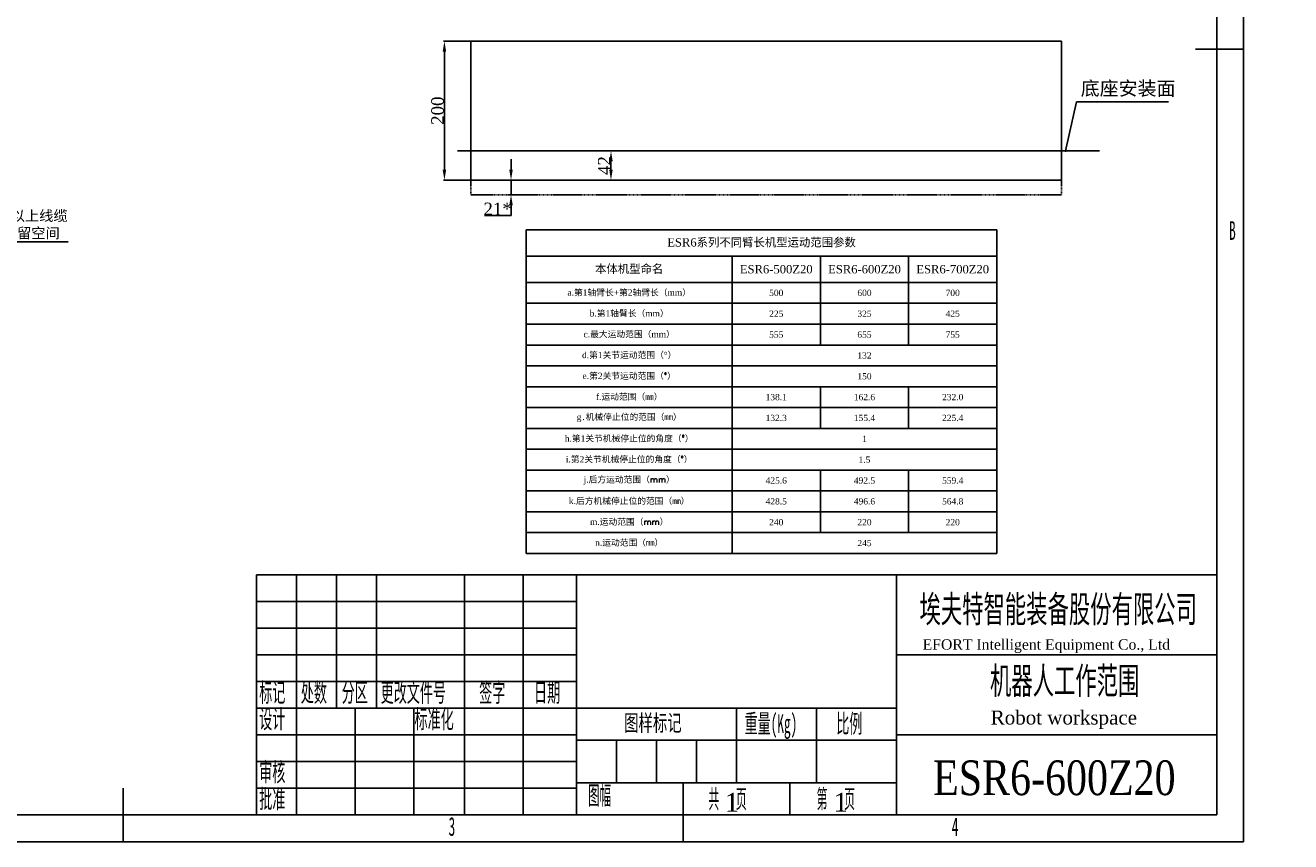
# Model space of a CAD drawing. Header units: millimetres. Extents: x 7590 to 10884, y -1862 to 419.
# Tile 75 of 83: x 9062 to 10884, y -1862 to -687. Entities that reach past the tile are written whole.
import ezdxf
from ezdxf.enums import TextEntityAlignment as Align

# ---------------------------------------------------------------- set-up
doc = ezdxf.new("R2010")
doc.units = ezdxf.units.MM
doc.header["$PDSIZE"] = -1
doc.linetypes.add('HIDDEN', pattern=[1.905, 1.27, -0.635])
for name, color, linetype in [('10', 7, 'Continuous'), ('5', 7, 'Continuous'), ('6文字层', 3, 'Continuous')]:
    doc.layers.add(name, color=color, linetype=linetype)
doc.layers.add('标注层', color=4, linetype='Continuous', lineweight=25)
doc.styles.add('SLDTEXTSTYLE0', font='TXT', dxfattribs={"width": 0.7})
doc.styles.add('SLDTEXTSTYLE1', font='TXT', dxfattribs={"width": 0.7, "bigfont": 'bigfont'})
doc.styles.add('SLDTEXTSTYLE2', font='TXT', dxfattribs={"width": 0.616667})
doc.styles.add('SLDTEXTSTYLE3', font='TXT', dxfattribs={"width": 0.58, "bigfont": 'bigfont'})
doc.styles.get("Standard").update_dxf_attribs({"font": 'times.ttf'})
doc.styles.add('TH_GBDIM', font='romans.shx', dxfattribs={"width": 0.8, "bigfont": 'gbcbig.shx'})
doc.dimstyles.new('ISO-25', dxfattribs={"dimtxt": 18, "dimasz": 15, "dimexe": 1.25, "dimexo": 0.625, "dimtad": 1, "dimtoh": 1, "dimtxsty": 'Standard', "dimcen": 2.5, "dimadec": 0, "dimazin": 0, "dimtfac": 1, "dimtmove": 0, "dimatfit": 3, "dimfxl": 1, "dimarcsym": 0})

# ---------------------------------------------------------------- blocks, each defined once
blk = doc.blocks.new('*T91')
at = {"layer": '标注层', "color": 0, "lineweight": -2}
for p, q in [((0, 0), (296.4, 0)), ((0, 0), (0, -38)), ((296.4, 0), (423.4, 0)), ((423.4, 0), (550.4, 0)), ((550.4, 0), (677.4, 0)), ((677.4, 0), (677.4, -38)), ((0, -38), (296.4, -38)), ((0, -38), (0, -76)), ((296.4, -38), (423.4, -38)), ((296.4, -38), (296.4, -76)), ((423.4, -38), (550.4, -38)), ((423.4, -38), (423.4, -76)), ((550.4, -38), (677.4, -38)), ((550.4, -38), (550.4, -76)), ((677.4, -38), (677.4, -76)), ((0, -76), (296.4, -76)), ((0, -76), (0, -106)), ((296.4, -76), (423.4, -76)), ((296.4, -76), (296.4, -106)), ((423.4, -76), (550.4, -76)), ((423.4, -76), (423.4, -106)), ((550.4, -76), (677.4, -76)), ((550.4, -76), (550.4, -106)), ((677.4, -76), (677.4, -106))]:
    blk.add_line(p, q, dxfattribs=at)
at = {"layer": '标注层', "color": 0, "linetype": 'ByBlock', "lineweight": -2}
for p, q in [((0, -106), (296.4, -106)), ((0, -106), (0, -136)), ((296.4, -106), (423.4, -106)), ((296.4, -106), (296.4, -136)), ((423.4, -106), (550.4, -106)), ((423.4, -106), (423.4, -136)), ((550.4, -106), (677.4, -106)), ((550.4, -106), (550.4, -136)), ((677.4, -106), (677.4, -136)), ((0, -136), (296.4, -136)), ((0, -136), (0, -166)), ((296.4, -136), (423.4, -136)), ((296.4, -136), (296.4, -166)), ((423.4, -136), (550.4, -136)), ((423.4, -136), (423.4, -166)), ((550.4, -136), (677.4, -136)), ((550.4, -136), (550.4, -166)), ((677.4, -136), (677.4, -166)), ((0, -166), (296.4, -166)), ((0, -166), (0, -196)), ((296.4, -166), (423.4, -166)), ((296.4, -166), (296.4, -196)), ((423.4, -166), (550.4, -166)), ((550.4, -166), (677.4, -166)), ((677.4, -166), (677.4, -196)), ((0, -196), (296.4, -196)), ((0, -196), (0, -226)), ((296.4, -196), (423.4, -196)), ((296.4, -196), (296.4, -226)), ((423.4, -196), (550.4, -196)), ((550.4, -196), (677.4, -196)), ((677.4, -196), (677.4, -226)), ((0, -226), (296.4, -226)), ((0, -226), (0, -256)), ((296.4, -226), (423.4, -226)), ((296.4, -226), (296.4, -256)), ((423.4, -226), (550.4, -226)), ((423.4, -226), (423.4, -256)), ((550.4, -226), (677.4, -226)), ((550.4, -226), (550.4, -256)), ((677.4, -226), (677.4, -256)), ((0, -256), (296.4, -256)), ((0, -256), (0, -286)), ((296.4, -256), (423.4, -256)), ((296.4, -256), (296.4, -286)), ((423.4, -256), (550.4, -256)), ((423.4, -256), (423.4, -286)), ((550.4, -256), (677.4, -256)), ((550.4, -256), (550.4, -286)), ((677.4, -256), (677.4, -286)), ((0, -286), (296.4, -286)), ((0, -286), (0, -316)), ((296.4, -286), (423.4, -286)), ((296.4, -286), (296.4, -316)), ((423.4, -286), (550.4, -286)), ((550.4, -286), (677.4, -286)), ((677.4, -286), (677.4, -316)), ((0, -316), (296.4, -316)), ((0, -316), (0, -346)), ((296.4, -316), (423.4, -316)), ((296.4, -316), (296.4, -346)), ((423.4, -316), (550.4, -316)), ((550.4, -316), (677.4, -316)), ((677.4, -316), (677.4, -346)), ((0, -346), (296.4, -346)), ((0, -346), (0, -376)), ((296.4, -346), (423.4, -346)), ((296.4, -346), (296.4, -376)), ((423.4, -346), (550.4, -346)), ((423.4, -346), (423.4, -376)), ((550.4, -346), (677.4, -346)), ((550.4, -346), (550.4, -376)), ((677.4, -346), (677.4, -376)), ((0, -376), (296.4, -376)), ((0, -376), (0, -406)), ((296.4, -376), (423.4, -376)), ((296.4, -376), (296.4, -406)), ((423.4, -376), (550.4, -376)), ((423.4, -376), (423.4, -406)), ((550.4, -376), (677.4, -376)), ((550.4, -376), (550.4, -406)), ((677.4, -376), (677.4, -406)), ((0, -406), (296.4, -406)), ((0, -406), (0, -436)), ((296.4, -406), (423.4, -406)), ((296.4, -406), (296.4, -436)), ((423.4, -406), (550.4, -406)), ((423.4, -406), (423.4, -436)), ((550.4, -406), (677.4, -406)), ((550.4, -406), (550.4, -436)), ((677.4, -406), (677.4, -436)), ((0, -436), (296.4, -436)), ((0, -436), (0, -466)), ((296.4, -436), (423.4, -436)), ((296.4, -436), (296.4, -466)), ((423.4, -436), (550.4, -436)), ((550.4, -436), (677.4, -436)), ((677.4, -436), (677.4, -466)), ((0, -466), (296.4, -466)), ((296.4, -466), (423.4, -466)), ((423.4, -466), (550.4, -466)), ((550.4, -466), (677.4, -466))]:
    blk.add_line(p, q, dxfattribs=at)
at = {"layer": '标注层', "color": 7, "attachment_point": 5}
for s, insert, char_height, width in [('ESR6{\\f宋体|b0|i0|c134|p2;系列不同臂长机型运动范围参数}', (338.7, -19), 12, 677.111), ('{\\f宋体|b0|i0|c134|p2;本体机型命名}', (148.2, -57), 12, 296.111), ('ESR6-500Z20', (359.9, -57), 12, 126.76), ('ESR6-600Z20', (486.9, -57), 12, 126.76), ('ESR6-700Z20', (613.9, -57), 12, 126.76), ('a.{\\f宋体|b0|i0|c134|p2;第}1{\\f宋体|b0|i0|c134|p2;轴臂长}+{\\f宋体|b0|i0|c134|p2;第}2{\\f宋体|b0|i0|c134|p2;轴臂长（}mm{\\f宋体|b0|i0|c134|p2;）}', (148.2, -91), 9, 296.111), ('500', (359.9, -91), 9, 126.76), ('600', (486.9, -91), 9, 126.76), ('700', (613.9, -91), 9, 126.76), ('b.{\\f宋体|b0|i0|c134|p2;第}1{\\f宋体|b0|i0|c134|p2;轴臂长（}mm{\\f宋体|b0|i0|c134|p2;）}', (148.2, -121), 9, 296.111), ('225', (359.9, -121), 9, 126.76), ('325', (486.9, -121), 9, 126.76), ('425', (613.9, -121), 9, 126.76), ('c.{\\f宋体|b0|i0|c134|p18;最大运动范围（\\fTimes New Roman|b0|i0|c1|p18;mm\\f宋体|b0|i0|c134|p18;）}', (148.2, -151), 9, 296.111), ('555', (359.9, -151), 9, 126.76), ('655', (486.9, -151), 9, 126.76), ('755', (613.9, -151), 9, 126.76), ('\\A1;\\fTimes New Roman|b0|i0|c0|p18;d.\\f宋体|b0|i0|c134|p2;第\\fTimes New Roman|b0|i0|c0|p0;1\\f宋体|b0|i0|c134|p2;关节运动范围（\\fTimes New Roman|b0|i0|c0|p0;°\\f宋体|b0|i0|c134|p2;）', (148.2, -181), 9, 296.111), ('132', (486.9, -181), 9, 380.76), ('e.{\\f宋体|b0|i0|c134|p2;第}2{\\f宋体|b0|i0|c134|p2;关节运动范围\\A1;（\\Ftxt.shx|c1;°\\f宋体|b0|i0|c134|p2;）}', (148.2, -211), 9, 296.111), ('150', (486.9, -211), 9, 380.76), ('f.{\\f宋体|b0|i0|c134|p2;运动范围（mm）}', (148.2, -241), 9, 296.111), ('138.1', (359.9, -241), 9, 126.76), ('162.6', (486.9, -241), 9, 126.76), ('232.0', (613.9, -241), 9, 126.76), ('g{\\f宋体|b0|i0|c134|p2;.机械停止位的范围（mm）}', (148.2, -271), 9, 296.111), ('132.3', (359.9, -271), 9, 126.76), ('155.4', (486.9, -271), 9, 126.76), ('225.4', (613.9, -271), 9, 126.76), ('h.{\\f宋体|b0|i0|c134|p2;第}1{\\f宋体|b0|i0|c134|p2;关节机械停止位的角度\\A1;（\\Ftxt.shx|c1;°\\f宋体|b0|i0|c134|p2;）}', (148.2, -301), 9, 296.111), ('1', (486.9, -301), 9, 380.76), ('i.{\\f宋体|b0|i0|c134|p2;第}2{\\f宋体|b0|i0|c134|p2;关节机械停止位的角度\\A1;（\\Ftxt.shx|c1;°\\f宋体|b0|i0|c134|p2;）}', (148.2, -331), 9, 296.111), ('1.5', (486.9, -331), 9, 380.76), ('j.{\\f宋体|b0|i0|c134|p2;后方运动范围（\\Ftxt.shx|c1;mm\\f宋体|b0|i0|c134|p2;）}', (148.2, -361), 9, 296.111), ('425.6', (359.9, -361), 9, 126.76), ('492.5', (486.9, -361), 9, 126.76), ('559.4', (613.9, -361), 9, 126.76), ('k.{\\f宋体|b0|i0|c134|p2;后方机械停止位的范围\\f宋体|b0|i0|c134|p2;（\\Ftxt|c1;mm\\f宋体|b0|i0|c134|p2;）}', (148.2, -391), 9, 296.111), ('428.5', (359.9, -391), 9, 126.76), ('496.6', (486.9, -391), 9, 126.76), ('564.8', (613.9, -391), 9, 126.76), ('m.{\\f宋体|b0|i0|c134|p2;运动范围（\\Ftxt.shx|c1;mm\\f宋体|b0|i0|c134|p2;）}', (148.2, -421), 9, 296.111), ('240', (359.9, -421), 9, 126.76), ('220', (486.9, -421), 9, 126.76), ('220', (613.9, -421), 9, 126.76), ('n.{\\f宋体|b0|i0|c134|p2;运动范围\\f宋体|b0|i0|c134|p2;（\\Ftxt|c1;mm\\f宋体|b0|i0|c134|p2;）}', (148.2, -451), 9, 296.111), ('245', (486.9, -451), 9, 380.76)]:
    blk.add_mtext(s, dxfattribs=dict(at, insert=insert, char_height=char_height, width=width))
blk = doc.blocks.new('*D95')
at = {"color": 0, "lineweight": -2}
for p, q in [((8879.1, -913.9), (8879.1, -999.7)), ((8969.1, -913.9), (8969.1, -999.7)), ((8957.1, -998.5), (8891.1, -998.5)), ((9017.3, -998.5), (8969.1, -998.5)), ((9124, -998.5), (9017.3, -998.5))]:
    blk.add_line(p, q, dxfattribs=at)
at = {"color": 0}
for points in [[(8891.1, -996.5), (8891.1, -1000.5), (8879.1, -998.5)], [(8957.1, -1000.5), (8957.1, -996.5), (8969.1, -998.5)]]:
    blk.add_solid(points, dxfattribs=at)
at = {"layer": 'Defpoints', "color": 0}
for p in [(8879.1, -913.3), (8969.1, -913.3), (8879.1, -998.5)]:
    blk.add_point(p, dxfattribs=at)
at = {"color": 0, "insert": (9071, -974.2), "char_height": 15, "attachment_point": 5}
blk.add_mtext('90{\\f宋体|b0|i0|c134|p2;以上线缆\\P预留空间}', dxfattribs=at)
blk = doc.blocks.new('*D116')
at = {"color": 0, "lineweight": -2}
for p, q in [((9703.1, -709.7), (9664.3, -709.7)), ((9665.6, -724.7), (9665.6, -894.7)), ((9703.1, -909.7), (9664.3, -909.7))]:
    blk.add_line(p, q, dxfattribs=at)
at = {"color": 0}
for points in [[(9668.1, -724.7), (9663.1, -724.7), (9665.6, -709.7)], [(9663.1, -894.7), (9668.1, -894.7), (9665.6, -909.7)]]:
    blk.add_solid(points, dxfattribs=at)
at = {"layer": 'Defpoints', "color": 0}
for p in [(9703.8, -709.7), (9665.6, -909.7), (9703.8, -909.7)]:
    blk.add_point(p, dxfattribs=at)
at = {"color": 0, "insert": (9655.8, -809.7), "char_height": 18, "attachment_point": 5, "rotation": 90}
blk.add_mtext('200', dxfattribs=at)
blk = doc.blocks.new('*D190')
at = {"color": 0, "lineweight": -2}
for p, q in [((9903.9, -867.7), (9906.6, -867.7)), ((9905.4, -882.7), (9905.4, -894.7)), ((9903.9, -909.7), (9906.6, -909.7))]:
    blk.add_line(p, q, dxfattribs=at)
at = {"color": 0}
for points in [[(9907.9, -882.7), (9902.9, -882.7), (9905.4, -867.7)], [(9902.9, -894.7), (9907.9, -894.7), (9905.4, -909.7)]]:
    blk.add_solid(points, dxfattribs=at)
at = {"layer": 'Defpoints', "color": 0}
for p in [(9903.3, -867.7), (9903.3, -909.7), (9905.4, -909.7)]:
    blk.add_point(p, dxfattribs=at)
at = {"color": 0, "insert": (9895.7, -888.7), "char_height": 18, "attachment_point": 5, "rotation": 90}
blk.add_mtext('42', dxfattribs=at)
blk = doc.blocks.new('*D191')
at = {"color": 0, "lineweight": -2}
for p, q in [((9761.5, -894.7), (9761.5, -879.7)), ((9777.5, -909.7), (9760.3, -909.7)), ((9761.5, -909.7), (9761.5, -930.7)), ((9777.5, -930.7), (9760.3, -930.7)), ((9761.5, -945.7), (9761.5, -960.7)), ((9761.5, -960.7), (9723.5, -960.7))]:
    blk.add_line(p, q, dxfattribs=at)
at = {"color": 0}
for points in [[(9759, -894.7), (9764, -894.7), (9761.5, -909.7)], [(9764, -945.7), (9759, -945.7), (9761.5, -930.7)]]:
    blk.add_solid(points, dxfattribs=at)
at = {"layer": 'Defpoints', "color": 0}
for p in [(9778.1, -909.7), (9761.5, -930.7), (9778.1, -930.7)]:
    blk.add_point(p, dxfattribs=at)
at = {"color": 0, "insert": (9742.2, -951), "char_height": 18, "attachment_point": 5}
blk.add_mtext('21*', dxfattribs=at)

msp = doc.modelspace()

# ---------------------------------------------------------------- linework, layer by layer
for p, q in [((9703.772, -709.67), (10553.772, -709.67)), ((9703.772, -709.67), (9703.772, -909.67)), ((10553.772, -909.67), (10553.772, -709.67)), ((10559.878, -867.67), (10575.454, -797.053)), ((10575.454, -797.053), (10707.86, -797.053)), ((10608.441, -867.67), (9684.686, -867.67)), ((10553.772, -909.67), (9703.772, -909.67))]:
    msp.add_line(p, q)
at = {"linetype": 'HIDDEN'}
for p, q in [((9703.772, -709.67), (9703.772, -719.67)), ((9703.772, -909.67), (9703.772, -930.67)), ((10553.772, -909.67), (10553.772, -930.67)), ((10553.772, -930.67), (9703.772, -930.67))]:
    msp.add_line(p, q, dxfattribs=at)
at = {"const_width": 1.5}
msp.add_lwpolyline([(10559.128, -867.67, 1), (10560.628, -867.67, 1)], format="xyb", close=True, dxfattribs=at)
at = {"layer": '5'}
for p, q in [((10815.783, -1861.632), (10815.783, 419.328)), ((10777.383, -1823.232), (10777.383, 380.928)), ((9394.983, -1477.632), (9394.983, -1823.232)), ((9394.983, -1477.632), (10777.383, -1477.632)), ((9452.583, -1477.632), (9452.583, -1823.232)), ((9510.183, -1477.632), (9510.183, -1669.632)), ((9567.783, -1669.632), (9567.783, -1477.632)), ((9694.503, -1477.632), (9694.503, -1669.632)), ((9778.983, -1477.632), (9778.983, -1823.232)), ((9855.783, -1477.632), (9855.783, -1823.232)), ((10316.583, -1477.632), (10316.583, -1823.232)), ((9394.983, -1516.032), (9855.783, -1516.032)), ((9394.983, -1554.432), (9855.783, -1554.432)), ((9394.983, -1592.832), (9855.783, -1592.832)), ((10316.583, -1592.832), (10777.383, -1592.832)), ((9394.983, -1631.232), (9855.783, -1631.232)), ((9394.983, -1669.632), (10316.583, -1669.632)), ((9537.063, -1669.632), (9537.063, -1823.232)), ((9621.543, -1823.232), (9621.543, -1669.632)), ((9694.503, -1823.232), (9694.503, -1669.632)), ((10086.183, -1669.632), (10086.183, -1777.152)), ((10201.383, -1669.632), (10201.383, -1777.152)), ((9394.983, -1708.032), (9855.783, -1708.032)), ((10777.383, -1708.032), (10316.583, -1708.032)), ((9855.783, -1715.712), (10316.583, -1715.712)), ((9913.383, -1777.152), (9913.383, -1715.712)), ((9970.983, -1715.712), (9970.983, -1777.152)), ((10028.583, -1715.712), (10028.583, -1777.152)), ((9394.983, -1746.432), (9855.783, -1746.432)), ((9394.983, -1784.832), (9855.783, -1784.832)), ((9855.783, -1777.152), (10316.583, -1777.152)), ((10009.383, -1777.152), (10009.383, -1823.232)), ((10162.983, -1777.152), (10162.983, -1823.232)), ((10777.383, -1823.232), (7590.183, -1823.232)), ((10009.383, -1861.632), (10009.383, -1823.232)), ((7590.183, -1861.632), (10815.783, -1861.632))]:
    msp.add_line(p, q, dxfattribs=at)
at = {"layer": '5', "color": 7}
for p, q in [((10785.063, -721.152), (10746.663, -721.152)), ((10815.783, -721.152), (10785.063, -721.152)), ((9202.983, -1823.232), (9202.983, -1784.832)), ((9202.983, -1861.632), (9202.983, -1823.232))]:
    msp.add_line(p, q, dxfattribs=at)

# ---------------------------------------------------------------- block references
msp.add_blockref('*T91', (9783.417, -980.927))

# ---------------------------------------------------------------- texts
at = {"linetype": 'HIDDEN', "insert": (10581.606, -767.601), "char_height": 20, "width": 169.52276, "attachment_point": 1}
msp.add_mtext('{\\f宋体|b0|i0|c134|p2;底座安装面}', dxfattribs=at)
at = {"layer": '10', "color": 7, "insert": (10800.009, -968.742), "char_height": 26.88, "attachment_point": 2, "style": 'SLDTEXTSTYLE0'}
msp.add_mtext('{\\fHYSWLongFangSong|b0|i0|c134|p2;B}', dxfattribs=at)
at = {"layer": '10'}
for s, insert, char_height, attachment_point, style in [('{\\fHYSWLongFangSong|b0|i0|c134|p2;埃夫特智能装备股份有限公司}', (10549.19, -1507.679), 38.4, 2, 'TH_GBDIM'), ('{\\fHYSWLongFangSong|b0|i0|c134|p2;机器人工作范围}', (10558.489, -1610.767), 38.4, 2, 'TH_GBDIM'), ('{\\fHYSWLongFangSong|b0|i0|c134|p2;标记}', (9399.041, -1633.55), 26.88, 1, 'SLDTEXTSTYLE1'), ('{\\fHYSWLongFangSong|b0|i0|c134|p2;处数}', (9458.883, -1633.55), 26.88, 1, 'SLDTEXTSTYLE1'), ('{\\fHYSWLongFangSong|b0|i0|c134|p2;分区}', (9517.776, -1633.55), 26.88, 1, 'SLDTEXTSTYLE1'), ('{\\fHYSWLongFangSong|b0|i0|c134|p2;更改文件号}', (9573.861, -1633.55), 26.88, 1, 'SLDTEXTSTYLE1'), ('{\\fHYSWLongFangSong|b0|i0|c134|p2;签字}', (9715.71, -1633.55), 26.88, 1, 'SLDTEXTSTYLE1'), ('{\\fHYSWLongFangSong|b0|i0|c134|p2;日期}', (9794.565, -1633.55), 26.88, 1, 'SLDTEXTSTYLE1'), ('{\\fHYSWLongFangSong|b0|i0|c134|p2;设计}', (9399.041, -1671.525), 26.88, 1, 'SLDTEXTSTYLE1'), ('{\\fHYSWLongFangSong|b0|i0|c134|p2;标准化}', (9622.586, -1671.525), 26.88, 1, 'SLDTEXTSTYLE1'), ('图样标记', (9924.346, -1678.174), 26.88, 1, 'SLDTEXTSTYLE1'), ('{\\fHYSWLongFangSong|b0|i0|c134|p2;重量(Kg)}', (10097.625, -1678.174), 26.88, 1, 'SLDTEXTSTYLE1'), ('{\\fHYSWLongFangSong|b0|i0|c134|p2;比例}', (10229.676, -1678.174), 26.88, 1, 'SLDTEXTSTYLE1'), ('{\\fHYSWLongFangSong|b0|i0|c134|p2;审核}', (9399.041, -1748.012), 26.88, 1, 'SLDTEXTSTYLE1'), ('{\\fHYSWLongFangSong|b0|i0|c134|p2;批准}', (9399.059, -1786.577), 26.88, 1, 'SLDTEXTSTYLE1'), ('{\\fHYSWLongFangSong|b0|i0|c134|p2;图幅  }', (9872.483, -1781.564), 26.88, 1, 'SLDTEXTSTYLE2'), ('{\\fHYSWLongFangSong|b0|i0|c134|p2;共   页}', (10045.738, -1786.577), 26.88, 1, 'SLDTEXTSTYLE3'), ('{\\fHYSWLongFangSong|b0|i0|c134|p2;第   页}', (10201.533, -1786.577), 26.88, 1, 'SLDTEXTSTYLE3')]:
    msp.add_mtext(s, dxfattribs=dict(at, insert=insert, char_height=char_height, attachment_point=attachment_point, style=style))
at = {"layer": '10', "char_height": 26.88, "attachment_point": 1}
for insert in [(10069.374, -1791.502), (10225.834, -1791.352)]:
    msp.add_mtext('1', dxfattribs=dict(at, insert=insert))
at = {"layer": '5', "char_height": 26.88, "attachment_point": 2, "style": 'SLDTEXTSTYLE0'}
for s, insert in [('{\\fHYSWLongFangSong|b0|i0|c134|p2;3}', (9676.425, -1826.269)), ('{\\fHYSWLongFangSong|b0|i0|c134|p2;4}', (10400.712, -1826.639))]:
    msp.add_mtext(s, dxfattribs=dict(at, insert=insert))
at = {"layer": '6文字层', "color": 0, "lineweight": 5}
for s, height, p in [('EFORT Intelligent Equipment Co., Ltd', 15, (10532.095, -1570.313)), ('Robot workspace', 20, (10557.344, -1673.007))]:
    msp.add_text(s, height=height, dxfattribs=at).set_placement(p, align=Align.TOP_CENTER)

# ---------------------------------------------------------------- dimensions: what is measured, and where the dimension line sits
for base, p1, p2, picture, middle in [((9665.594, -909.67), (9703.772, -709.67), (9703.772, -909.67), '*D116', (9655.813, -809.67)), ((9905.363, -909.67), (9903.293, -867.67), (9903.293, -909.67), '*D190', (9895.738, -888.67))]:
    dim = msp.add_linear_dim(base=base, p1=p1, p2=p2, angle=90, dimstyle='ISO-25')
    dim.commit()
    dim.dimension.update_dxf_attribs({"geometry": picture, "text_midpoint": middle})
dim = msp.add_linear_dim(base=(9761.534, -930.67), p1=(9778.09, -909.67), p2=(9778.09, -930.67), angle=90, text='<>*', dimstyle='ISO-25', override={"dimtxsty": 'Standard'})
dim.commit()
dim.dimension.update_dxf_attribs({"geometry": '*D191', "text_midpoint": (9742.195, -951.045)})
dim = msp.add_linear_dim(base=(8879.142, -998.452), p1=(8969.142, -913.269), p2=(8879.142, -913.269), angle=180, text='<>{\\f宋体|b0|i0|c134|p2;以上线缆\\P预留空间}', dimstyle='ISO-25', override={"dimtxt": 15, "dimasz": 12, "dimtxsty": 'Standard'})
dim.commit()
dim.dimension.update_dxf_attribs({"geometry": '*D95', "text_midpoint": (9070.972, -998.452), "dimtype": 160})

# ---------------------------------------------------------------- next in the draw order: texts
at = {"layer": '10', "insert": (10543.62, -1744.645), "char_height": 50, "attachment_point": 2, "style": 'TH_GBDIM', "bg_fill": 2}
msp.add_mtext('{\\fTimes New Roman|b0|i0|c0|p0;ESR6-600Z20}', dxfattribs=at)

doc.saveas('drawing.dxf')
